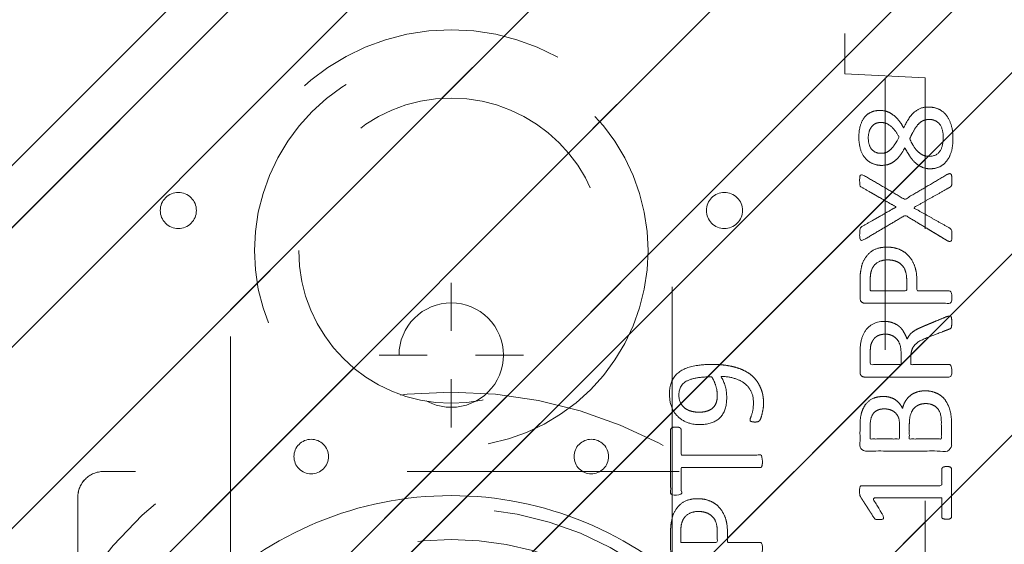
# Model space of a CAD drawing. Header units: inches. Extents: x -420 to -276, y -52 to 18.
# Tile 15 of 187: x -412.6 to -407.77, y -23.83 to -21.26. Entities that reach past the tile are written whole.
import ezdxf

# ---------------------------------------------------------------- set-up
doc = ezdxf.new("R2010")
doc.units = ezdxf.units.IN
doc.header["$LTSCALE"] = 32
doc.header["$MEASUREMENT"] = 0
doc.header["$PDMODE"] = 1
doc.header["$PDSIZE"] = -2
doc.linetypes.add('Dash Style-1', pattern=[0.083328, 0.041656, -0.041672])
for name, color, linetype, lineweight in [('DashLine', 7, 'Dash Style-1', 13), ('DashLineFill', 7, 'Dash Style-1', 13), ('Drawing', 7, 'Continuous', 18), ('Metal-DeskStructure', 7, 'Continuous', 13), ('None', 7, 'Continuous', 18), ('SolidLine', 7, 'Continuous', 15), ('Wood_1-H', 7, 'Continuous', 13)]:
    doc.layers.add(name, color=color, linetype=linetype, lineweight=lineweight)
doc.layers.add('Metal_Black', color=7, linetype='Continuous', lineweight=13, true_color=0x4c4c4c)
pattern_1 = [(45, (0, 0), (-1.613, 1.9357), []), (45, (-1.0608, 1.0608), (-0.472346, 0.41676), [])]

# ---------------------------------------------------------------- blocks, each defined once
blk = doc.blocks.new('1BRPFY-Leg_Plate (2D)')
at = {"layer": 'DashLineFill', "linetype": 'Continuous', "lineweight": 13}
h = blk.add_hatch(dxfattribs=at)
h.set_pattern_fill('Steel', color=253, style=0, pattern_type=2)
h.set_pattern_definition(pattern_1)
edge = h.paths.add_edge_path()
edge.add_arc((-1.7047, -1.7047), 0.126, 180, 270)
edge.add_line((-1.7047, -1.8307), (1.7047, -1.8307))
edge.add_arc((1.7047, -1.7047), 0.126, 270, 360)
edge.add_line((1.8307, -1.7047), (1.8307, 1.7047))
edge.add_arc((1.7047, 1.7047), 0.126, 0, 90)
edge.add_line((1.7047, 1.8307), (-1.7047, 1.8307))
edge.add_arc((-1.7047, 1.7047), 0.126, 90, 180)
edge.add_line((-1.8307, 1.7047), (-1.8307, -1.7047))
at = {"layer": 'DashLineFill', "flags": 128}
blk.add_lwpolyline([(-1.8307, -1.7047, 0.414214), (-1.7047, -1.8307), (1.7047, -1.8307, 0.414214), (1.8307, -1.7047), (1.8307, 1.7047, 0.414214), (1.7047, 1.8307), (-1.7047, 1.8307, 0.414214), (-1.8307, 1.7047)], format="xyb", close=True, dxfattribs=at)
blk = doc.blocks.new('Group-2')
at = {"layer": 'Metal_Black', "color": 7}
for points, knots in [([(2.3381, 3.6174), (2.3657, 3.6174), (2.4119, 3.597), (2.4433, 3.5564), (2.4599, 3.4992), (2.4599, 3.4291), (2.4451, 3.3737), (2.4156, 3.335), (2.375, 3.3147), (2.327, 3.3147), (2.2919, 3.3295), (2.2624, 3.3553), (2.2366, 3.394), (2.2236, 3.418), (2.2126, 3.3959), (2.1886, 3.3645), (2.1609, 3.3424), (2.1295, 3.3313), (2.0871, 3.3313), (2.0465, 3.3479), (2.0151, 3.383), (1.9985, 3.4346), (1.9985, 3.5048), (2.0151, 3.5546), (2.0428, 3.586), (2.0797, 3.6007), (2.1203, 3.6007), (2.1517, 3.5897), (2.1812, 3.5675), (2.207, 3.5361), (2.2181, 3.514), (2.2513, 3.5915), (2.3178, 3.6174), (2.3381, 3.6174)], [0, 0, 0, 0.040945, 0.08189, 0.122836, 0.163781, 0.200632, 0.237482, 0.274333, 0.311184, 0.338205, 0.365227, 0.392248, 0.419269, 0.419269, 0.443822, 0.468375, 0.492928, 0.51748, 0.549396, 0.581313, 0.613229, 0.645145, 0.677061, 0.708977, 0.740893, 0.772809, 0.799408, 0.826007, 0.852606, 0.879205, 0.879205, 0.969801, 1, 1, 1]), ([(2.1074, 3.5417), (2.0926, 3.5417), (2.0705, 3.5325), (2.0539, 3.5122), (2.0446, 3.4845), (2.0446, 3.4291), (2.0778, 3.3904), (2.1221, 3.3904), (2.1443, 3.3996), (2.1646, 3.4199), (2.1849, 3.4494), (2.196, 3.4697), (2.1775, 3.5048), (2.1332, 3.5417), (2.1074, 3.5417)], [0, 0, 0, 0.064819, 0.129638, 0.194457, 0.259276, 0.388914, 0.518552, 0.583375, 0.648198, 0.71302, 0.777843, 0.777843, 0.888922, 1, 1, 1]), ([(2.3436, 3.5564), (2.327, 3.5564), (2.3012, 3.5454), (2.279, 3.5214), (2.2587, 3.4863), (2.2476, 3.4623), (2.2569, 3.4402), (2.279, 3.407), (2.3012, 3.3867), (2.327, 3.3756), (2.4119, 3.3756), (2.4119, 3.5122), (2.375, 3.5564), (2.3436, 3.5564)], [0, 0, 0, 0.062166, 0.124332, 0.186498, 0.248664, 0.248664, 0.305108, 0.361552, 0.417996, 0.474441, 0.742583, 0.871292, 1, 1, 1]), ([(2.4303, 3.2861), (2.4377, 3.2898), (2.4469, 3.2916), (2.4525, 3.2861), (2.4543, 3.2713), (2.4543, 3.2515), (2.4543, 3.2363), (2.4506, 3.2289), (2.4469, 3.2252), (2.4433, 3.2233), (2.3547, 3.1735), (2.2661, 3.1237), (2.3547, 3.0739), (2.4433, 3.024), (2.4469, 3.0222), (2.4506, 3.0166), (2.4543, 3.0111), (2.4543, 2.9959), (2.4543, 2.976), (2.4516, 2.9567), (2.4377, 2.9594), (2.4303, 2.9631), (2.3279, 3.025), (2.2255, 3.0868), (2.1258, 3.0277), (2.0262, 2.9687), (2.0188, 2.965), (2.005, 2.9622), (2.0022, 2.9816), (2.0022, 3.0056), (2.004, 3.0185), (2.0059, 3.0259), (2.0114, 3.0296), (2.0133, 3.0314), (2.0972, 3.0794), (2.1812, 3.1274), (2.0972, 3.1754), (2.0133, 3.2233), (2.0114, 3.2252), (2.0059, 3.227), (2.004, 3.2344), (2.0022, 3.2455), (2.0022, 3.2676), (2.005, 3.287), (2.0188, 3.2842), (2.0262, 3.2805), (2.1249, 3.2224), (2.2236, 3.1643), (2.327, 3.2252), (2.4303, 3.2861)], [0, 0, 0, 0.005797, 0.011593, 0.01739, 0.023187, 0.027776, 0.031157, 0.034538, 0.03792, 0.03792, 0.121199, 0.121199, 0.204479, 0.204479, 0.20786, 0.211241, 0.214623, 0.219212, 0.225008, 0.236602, 0.242398, 0.242398, 0.326423, 0.326423, 0.407782, 0.407782, 0.413578, 0.425171, 0.430968, 0.435937, 0.440905, 0.445874, 0.450842, 0.450842, 0.634953, 0.634953, 0.819063, 0.819063, 0.824031, 0.829, 0.833968, 0.838937, 0.843905, 0.853843, 0.858811, 0.858811, 0.927786, 0.927786, 1, 1, 1]), ([(2.1351, 2.9306), (2.1701, 2.9306), (2.2236, 2.9085), (2.2605, 2.8679), (2.2827, 2.8088), (2.2827, 2.7414), (2.2827, 2.7165), (2.363, 2.7165), (2.4469, 2.7165), (2.4506, 2.7128), (2.4525, 2.7055), (2.4543, 2.6944), (2.4543, 2.6778), (2.4525, 2.6667), (2.4506, 2.6593), (2.4469, 2.6556), (2.2366, 2.6556), (2.0169, 2.6556), (2.004, 2.6704), (2.004, 2.7276), (2.004, 2.7904), (2.0077, 2.8162), (2.0151, 2.8531), (2.0372, 2.89), (2.0686, 2.9177), (2.1111, 2.9306), (2.1351, 2.9306)], [0, 0, 0, 0.066268, 0.132535, 0.198803, 0.26507, 0.303966, 0.303966, 0.429297, 0.43506, 0.440822, 0.446584, 0.452347, 0.456957, 0.461567, 0.466177, 0.470786, 0.728938, 0.745073, 0.761208, 0.845107, 0.870922, 0.896738, 0.922553, 0.948369, 0.974184, 1, 1, 1]), ([(2.1406, 2.8679), (2.1129, 2.8679), (2.076, 2.8476), (2.0594, 2.818), (2.0539, 2.7867), (2.0539, 2.7433), (2.0539, 2.7165), (2.1434, 2.7165), (2.2329, 2.7165), (2.2329, 2.7433), (2.2329, 2.7959), (2.2199, 2.8328), (2.1941, 2.8568), (2.1609, 2.8679), (2.1406, 2.8679)], [0, 0, 0, 0.053098, 0.106195, 0.159293, 0.212391, 0.297937, 0.297937, 0.584068, 0.584068, 0.669615, 0.752211, 0.834807, 0.917404, 1, 1, 1]), ([(2.4433, 2.5926), (2.4469, 2.5926), (2.4506, 2.5908), (2.4525, 2.5834), (2.4543, 2.5705), (2.4543, 2.552), (2.4525, 2.541), (2.4506, 2.5336), (2.4451, 2.5299), (2.4396, 2.528), (2.387, 2.5077), (2.3344, 2.4874), (2.3159, 2.48), (2.2864, 2.4653), (2.2642, 2.4431), (2.2532, 2.4136), (2.2532, 2.3739), (2.2532, 2.3546), (2.3482, 2.3546), (2.4469, 2.3546), (2.4506, 2.3509), (2.4525, 2.3435), (2.4543, 2.3324), (2.4543, 2.3158), (2.4525, 2.3047), (2.4506, 2.2973), (2.4469, 2.2937), (2.2356, 2.2937), (2.0151, 2.2937), (2.004, 2.3084), (2.004, 2.3638), (2.004, 2.4284), (2.0059, 2.4505), (2.0077, 2.4597), (2.0114, 2.4856), (2.0317, 2.5262), (2.0612, 2.552), (2.1, 2.5668), (2.1443, 2.5668), (2.1812, 2.5539), (2.2089, 2.5317), (2.2273, 2.4985), (2.2347, 2.48), (2.2402, 2.4911), (2.255, 2.5096), (2.2753, 2.5243), (2.303, 2.5373), (2.3196, 2.5446), (2.3685, 2.5649), (2.4174, 2.5852), (2.4303, 2.5908), (2.4414, 2.5926), (2.4433, 2.5926)], [0, 0, 0, 0.004018, 0.008035, 0.012053, 0.01607, 0.020088, 0.024105, 0.028123, 0.03214, 0.03214, 0.070951, 0.070951, 0.084634, 0.098317, 0.112001, 0.125684, 0.138745, 0.138745, 0.202807, 0.205295, 0.207782, 0.21027, 0.212758, 0.214748, 0.216739, 0.218729, 0.220719, 0.332671, 0.339637, 0.346603, 0.391882, 0.407555, 0.423229, 0.423229, 0.466696, 0.510164, 0.553631, 0.597099, 0.640566, 0.684033, 0.727501, 0.770968, 0.770968, 0.798042, 0.825115, 0.852188, 0.879262, 0.879262, 0.958132, 0.958132, 0.979066, 1, 1, 1]), ([(2.1295, 2.504), (2.1018, 2.504), (2.0668, 2.48), (2.0575, 2.4524), (2.0557, 2.4431), (2.0539, 2.421), (2.0539, 2.3795), (2.0539, 2.3546), (2.1295, 2.3546), (2.2052, 2.3546), (2.2052, 2.3832), (2.2052, 2.4358), (2.1941, 2.469), (2.172, 2.493), (2.1443, 2.504), (2.1295, 2.504)], [0, 0, 0, 0.142515, 0.285031, 0.285031, 0.330993, 0.376955, 0.445899, 0.445899, 0.655281, 0.655281, 0.734439, 0.800829, 0.867219, 0.93361, 1, 1, 1]), ([(2.3233, 2.2263), (2.3454, 2.2263), (2.3805, 2.2152), (2.41, 2.1968), (2.4303, 2.1691), (2.4525, 2.1193), (2.4525, 2.0122), (2.4525, 1.9458), (2.4414, 1.931), (2.2283, 1.931), (2.0151, 1.931), (2.004, 1.9458), (2.004, 2.0039), (2.004, 2.0953), (2.0206, 2.1469), (2.0483, 2.1802), (2.0908, 2.1986), (2.1332, 2.1986), (2.1627, 2.1912), (2.1867, 2.1765), (2.207, 2.1525), (2.2126, 2.1396), (2.2163, 2.158), (2.2347, 2.1894), (2.2624, 2.2134), (2.3012, 2.2263), (2.3233, 2.2263)], [0, 0, 0, 0.031455, 0.06291, 0.094366, 0.125821, 0.188731, 0.266159, 0.275837, 0.285516, 0.435531, 0.44521, 0.454888, 0.521427, 0.574659, 0.627891, 0.681123, 0.734355, 0.762747, 0.791139, 0.819531, 0.847924, 0.847924, 0.885943, 0.923962, 0.961981, 1, 1, 1]), ([(2.124, 2.1377), (2.1074, 2.1377), (2.0815, 2.1285), (2.0631, 2.1082), (2.0539, 2.0768), (2.0539, 2.0215), (2.0539, 1.9901), (2.1258, 1.9901), (2.1978, 1.9901), (2.1978, 2.0242), (2.1978, 2.0805), (2.1867, 2.11), (2.1664, 2.1285), (2.1387, 2.1377), (2.124, 2.1377)], [0, 0, 0, 0.074499, 0.148998, 0.223496, 0.297995, 0.395417, 0.395417, 0.61891, 0.61891, 0.724928, 0.793696, 0.862464, 0.931232, 1, 1, 1]), ([(2.327, 2.1636), (2.3067, 2.1636), (2.2772, 2.1506), (2.2569, 2.1266), (2.2458, 2.0897), (2.2458, 2.0261), (2.2458, 1.9901), (2.3242, 1.9901), (2.4027, 1.9901), (2.4027, 2.0334), (2.4027, 2.1174), (2.375, 2.1506), (2.3454, 2.1636), (2.327, 2.1636)], [0, 0, 0, 0.079156, 0.158312, 0.237468, 0.316624, 0.419526, 0.419526, 0.643799, 0.643799, 0.767809, 0.883905, 0.941952, 1, 1, 1]), ([(2.4285, 1.8552), (2.4359, 1.8552), (2.4497, 1.8524), (2.4525, 1.8441), (2.4525, 1.7251), (2.4525, 1.6061), (2.4506, 1.6024), (2.4451, 1.5987), (2.4359, 1.5968), (2.423, 1.5968), (2.4137, 1.5987), (2.4082, 1.6005), (2.4045, 1.6061), (2.4045, 1.655), (2.4045, 1.702), (2.2347, 1.702), (2.0649, 1.702), (2.0908, 1.6587), (2.1166, 1.6153), (2.1184, 1.6097), (2.1203, 1.6005), (2.1166, 1.5968), (2.1055, 1.595), (2.0931, 1.595), (2.0834, 1.595), (2.0778, 1.5968), (2.0742, 1.6005), (2.0723, 1.6042), (2.0391, 1.6559), (2.0059, 1.7076), (2.004, 1.7094), (2.004, 1.7131), (2.0022, 1.7186), (2.0022, 1.7357), (2.0022, 1.7537), (2.0059, 1.7592), (2.0096, 1.7611), (2.208, 1.7611), (2.4045, 1.7611), (2.4045, 1.8017), (2.4045, 1.846), (2.4082, 1.8497), (2.4137, 1.8533), (2.423, 1.8552), (2.4285, 1.8552)], [0, 0, 0, 0.00261, 0.007831, 0.010441, 0.176195, 0.178805, 0.181415, 0.184026, 0.186636, 0.188594, 0.190551, 0.192509, 0.194467, 0.244389, 0.244389, 0.424498, 0.424498, 0.47805, 0.47805, 0.484241, 0.490432, 0.496622, 0.502813, 0.507071, 0.510941, 0.514811, 0.518682, 0.518682, 0.576295, 0.576295, 0.578743, 0.58119, 0.583638, 0.590247, 0.593184, 0.596122, 0.599059, 0.911881, 0.911881, 0.976501, 0.982376, 0.988251, 0.994125, 1, 1, 1])]:
    blk.add_open_spline(points, degree=2, knots=knots, dxfattribs=at)
blk = doc.blocks.new('1BRPX8-Util_Bkt_Lg-F (2D)')
at = {"layer": 'DashLineFill', "linetype": 'Continuous', "lineweight": 13}
h = blk.add_hatch(dxfattribs=at)
h.set_pattern_fill('Steel', color=253, style=0, pattern_type=2)
h.set_pattern_definition(pattern_1)
edge = h.paths.add_edge_path()
edge.add_line((-4.4685, 7.4055), (-3.1299, 7.4055))
edge.add_line((-3.1299, 7.4055), (-3.1299, -2.0118))
edge.add_line((-3.1299, -2.0118), (-4.4685, -2.0118))
edge.add_line((-4.4685, -2.0118), (-4.4685, -2.1457))
edge.add_line((-4.4685, -2.1457), (-2.4213, -2.1457))
edge.add_line((-2.4213, -2.1457), (-2.4213, -2.5236))
edge.add_arc((-2.3031, -2.5236), 0.1181, 180, 270)
edge.add_line((-2.3031, -2.6417), (2.3031, -2.6417))
edge.add_arc((2.3031, -2.5236), 0.1181, 270, 360)
edge.add_line((2.4213, -2.5236), (2.4213, -2.1457))
edge.add_line((2.4213, -2.1457), (4.4685, -2.1457))
edge.add_line((4.4685, -2.1457), (4.4685, -2.0118))
edge.add_line((4.4685, -2.0118), (3.1299, -2.0118))
edge.add_line((3.1299, -2.0118), (3.1299, 7.4055))
edge.add_line((3.1299, 7.4055), (4.4685, 7.4055))
edge.add_line((4.4685, 7.4055), (4.4685, 7.5394))
edge.add_line((4.4685, 7.5394), (2.4213, 7.5394))
edge.add_line((2.4213, 7.5394), (2.4213, 7.9173))
edge.add_arc((2.3031, 7.9173), 0.1181, 0, 90)
edge.add_line((2.3031, 8.0354), (-2.3031, 8.0354))
edge.add_arc((-2.3031, 7.9173), 0.1181, 90, 180)
edge.add_line((-2.4213, 7.9173), (-2.4213, 7.5394))
edge.add_line((-2.4213, 7.5394), (-4.4685, 7.5394))
edge.add_line((-4.4685, 7.5394), (-4.4685, 7.4055))
at = {"layer": 'Metal_Black', "color": 7}
blk.add_blockref('Group-2', (0, 0), dxfattribs=at)
blk = doc.blocks.new('Slate-LegBrace (2D)')
at = {"layer": 'DashLineFill', "linetype": 'Continuous', "lineweight": 13}
h = blk.add_hatch(dxfattribs=at)
h.set_pattern_fill('Steel', color=253, style=0, pattern_type=2)
h.set_pattern_definition(pattern_1)
edge = h.paths.add_edge_path()
edge.add_line((-2.1996, 0.1352), (-1.3748, 0.1352))
edge.add_arc((0, 0.0136), 1.3801, 5.0546, 174.9454, ccw=False)
edge.add_line((1.3748, 0.1352), (2.1997, 0.1352))
edge.add_arc((0.0001, 0.0171), 2.2028, 3.0731, 176.9269)
h = blk.add_hatch(dxfattribs=at)
h.set_pattern_fill('Steel', color=253, style=0, pattern_type=2)
h.set_pattern_definition(pattern_1)
h.paths.add_polyline_path([(-0.6866, 1.8192), (-0.6949, 1.8196), (-0.7032, 1.8209), (-0.7112, 1.8229), (-0.719, 1.8257), (-0.7265, 1.8292), (-0.7337, 1.8335), (-0.7403, 1.8384), (-0.7465, 1.844), (-0.7521, 1.8502), (-0.757, 1.8568), (-0.7613, 1.864), (-0.7648, 1.8715), (-0.7676, 1.8793), (-0.7697, 1.8874), (-0.7709, 1.8956), (-0.7713, 1.9039), (-0.7709, 1.9122), (-0.7697, 1.9204), (-0.7676, 1.9284), (-0.7648, 1.9363), (-0.7613, 1.9438), (-0.757, 1.9509), (-0.7521, 1.9576), (-0.7465, 1.9637), (-0.7403, 1.9693), (-0.7337, 1.9742), (-0.7265, 1.9785), (-0.719, 1.9821), (-0.7112, 1.9849), (-0.7032, 1.9869), (-0.6949, 1.9881), (-0.6866, 1.9885), (-0.6783, 1.9881), (-0.6701, 1.9869), (-0.6621, 1.9849), (-0.6542, 1.9821), (-0.6467, 1.9785), (-0.6396, 1.9742), (-0.6329, 1.9693), (-0.6268, 1.9637), (-0.6212, 1.9576), (-0.6163, 1.9509), (-0.612, 1.9438), (-0.6084, 1.9363), (-0.6056, 1.9284), (-0.6036, 1.9204), (-0.6024, 1.9122), (-0.602, 1.9039), (-0.6024, 1.8956), (-0.6036, 1.8874), (-0.6056, 1.8793), (-0.6084, 1.8715), (-0.612, 1.864), (-0.6163, 1.8568), (-0.6212, 1.8502), (-0.6268, 1.844), (-0.6329, 1.8384), (-0.6396, 1.8335), (-0.6467, 1.8292), (-0.6542, 1.8257), (-0.6621, 1.8229), (-0.6701, 1.8209), (-0.6783, 1.8196)])
h = blk.add_hatch(dxfattribs=at)
h.set_pattern_fill('Steel', color=253, style=0, pattern_type=2)
h.set_pattern_definition(pattern_1)
h.paths.add_polyline_path([(0.6865, 1.8192), (0.6783, 1.8196), (0.67, 1.8209), (0.662, 1.8229), (0.6542, 1.8257), (0.6467, 1.8293), (0.6395, 1.8335), (0.6329, 1.8385), (0.6267, 1.8441), (0.6212, 1.8502), (0.6162, 1.8569), (0.6119, 1.864), (0.6084, 1.8716), (0.6056, 1.8794), (0.6036, 1.8874), (0.6024, 1.8957), (0.602, 1.904), (0.6024, 1.9123), (0.6036, 1.9205), (0.6057, 1.9285), (0.6085, 1.9363), (0.612, 1.9438), (0.6163, 1.951), (0.6213, 1.9576), (0.6268, 1.9638), (0.633, 1.9694), (0.6397, 1.9743), (0.6468, 1.9786), (0.6543, 1.9821), (0.6622, 1.9849), (0.6702, 1.9869), (0.6784, 1.9881), (0.6867, 1.9885), (0.695, 1.9881), (0.7032, 1.9869), (0.7113, 1.9848), (0.7191, 1.982), (0.7266, 1.9785), (0.7337, 1.9742), (0.7404, 1.9692), (0.7466, 1.9637), (0.7521, 1.9575), (0.7571, 1.9508), (0.7613, 1.9437), (0.7649, 1.9362), (0.7677, 1.9284), (0.7697, 1.9203), (0.7709, 1.9121), (0.7713, 1.9038), (0.7709, 1.8955), (0.7696, 1.8873), (0.7676, 1.8792), (0.7648, 1.8714), (0.7612, 1.8639), (0.757, 1.8568), (0.752, 1.8501), (0.7464, 1.844), (0.7403, 1.8384), (0.7336, 1.8334), (0.7265, 1.8292), (0.7189, 1.8256), (0.7111, 1.8228), (0.7031, 1.8208), (0.6948, 1.8196)])
h = blk.add_hatch(dxfattribs=at)
h.set_pattern_fill('Steel', color=253, style=0, pattern_type=2)
h.set_pattern_definition(pattern_1)
edge = h.paths.add_edge_path()
edge.add_line((-2.1917, 0.2375), (-1.4637, 0.2375))
edge.add_arc((0.0001, 0.017), 1.4803, 8.5653, 171.4347, ccw=False)
edge.add_line((1.4639, 0.2375), (2.1918, 0.2375))
edge.add_line((2.1918, 0.2375), (2.1997, 0.1352))
edge.add_line((2.1997, 0.1352), (1.3748, 0.1352))
edge.add_arc((0, 0.0136), 1.3801, 5.0546, 174.9454)
edge.add_line((-1.3748, 0.1352), (-2.1996, 0.1352))
edge.add_line((-2.1996, 0.1352), (-2.1917, 0.2375))
at = {"layer": 'DashLineFill', "flags": 128}
for points in [[(-2.1996, 0.1352), (-1.3748, 0.1352, -0.915455), (1.3748, 0.1352), (2.1997, 0.1352, 0.947752)], [(-2.1917, 0.2375), (-1.4637, 0.2375, -0.860663), (1.4639, 0.2375), (2.1918, 0.2375), (2.1997, 0.1352), (1.3748, 0.1352, 0.915455), (-1.3748, 0.1352), (-2.1996, 0.1352)]]:
    blk.add_lwpolyline(points, format="xyb", close=True, dxfattribs=at)
for points in [[(-0.6866, 1.8192), (-0.6949, 1.8196), (-0.7032, 1.8209), (-0.7112, 1.8229), (-0.719, 1.8257), (-0.7265, 1.8292), (-0.7337, 1.8335), (-0.7403, 1.8384), (-0.7465, 1.844), (-0.7521, 1.8502), (-0.757, 1.8568), (-0.7613, 1.864), (-0.7648, 1.8715), (-0.7676, 1.8793), (-0.7697, 1.8874), (-0.7709, 1.8956), (-0.7713, 1.9039), (-0.7709, 1.9122), (-0.7697, 1.9204), (-0.7676, 1.9284), (-0.7648, 1.9363), (-0.7613, 1.9438), (-0.757, 1.9509), (-0.7521, 1.9576), (-0.7465, 1.9637), (-0.7403, 1.9693), (-0.7337, 1.9742), (-0.7265, 1.9785), (-0.719, 1.9821), (-0.7112, 1.9849), (-0.7032, 1.9869), (-0.6949, 1.9881), (-0.6866, 1.9885), (-0.6783, 1.9881), (-0.6701, 1.9869), (-0.6621, 1.9849), (-0.6542, 1.9821), (-0.6467, 1.9785), (-0.6396, 1.9742), (-0.6329, 1.9693), (-0.6268, 1.9637), (-0.6212, 1.9576), (-0.6163, 1.9509), (-0.612, 1.9438), (-0.6084, 1.9363), (-0.6056, 1.9284), (-0.6036, 1.9204), (-0.6024, 1.9122), (-0.602, 1.9039), (-0.6024, 1.8956), (-0.6036, 1.8874), (-0.6056, 1.8793), (-0.6084, 1.8715), (-0.612, 1.864), (-0.6163, 1.8568), (-0.6212, 1.8502), (-0.6268, 1.844), (-0.6329, 1.8384), (-0.6396, 1.8335), (-0.6467, 1.8292), (-0.6542, 1.8257), (-0.6621, 1.8229), (-0.6701, 1.8209), (-0.6783, 1.8196)], [(0.6865, 1.8192), (0.6783, 1.8196), (0.67, 1.8209), (0.662, 1.8229), (0.6542, 1.8257), (0.6467, 1.8293), (0.6395, 1.8335), (0.6329, 1.8385), (0.6267, 1.8441), (0.6212, 1.8502), (0.6162, 1.8569), (0.6119, 1.864), (0.6084, 1.8716), (0.6056, 1.8794), (0.6036, 1.8874), (0.6024, 1.8957), (0.602, 1.904), (0.6024, 1.9123), (0.6036, 1.9205), (0.6057, 1.9285), (0.6085, 1.9363), (0.612, 1.9438), (0.6163, 1.951), (0.6213, 1.9576), (0.6268, 1.9638), (0.633, 1.9694), (0.6397, 1.9743), (0.6468, 1.9786), (0.6543, 1.9821), (0.6622, 1.9849), (0.6702, 1.9869), (0.6784, 1.9881), (0.6867, 1.9885), (0.695, 1.9881), (0.7032, 1.9869), (0.7113, 1.9848), (0.7191, 1.982), (0.7266, 1.9785), (0.7337, 1.9742), (0.7404, 1.9692), (0.7466, 1.9637), (0.7521, 1.9575), (0.7571, 1.9508), (0.7613, 1.9437), (0.7649, 1.9362), (0.7677, 1.9284), (0.7697, 1.9203), (0.7709, 1.9121), (0.7713, 1.9038), (0.7709, 1.8955), (0.7696, 1.8873), (0.7676, 1.8792), (0.7648, 1.8714), (0.7612, 1.8639), (0.757, 1.8568), (0.752, 1.8501), (0.7464, 1.844), (0.7403, 1.8384), (0.7336, 1.8334), (0.7265, 1.8292), (0.7189, 1.8256), (0.7111, 1.8228), (0.7031, 1.8208), (0.6948, 1.8196)]]:
    blk.add_lwpolyline(points, close=True, dxfattribs=at)
blk = doc.blocks.new('TLLegSleeve (2D)')
at = {"layer": 'DashLineFill', "linetype": 'Continuous', "lineweight": 13}
h = blk.add_hatch(dxfattribs=at)
h.set_pattern_fill('Steel', color=253, style=0, pattern_type=2)
h.set_pattern_definition(pattern_1)
edge = h.paths.add_edge_path()
edge.add_line((1.0827, 1.4023), (1.0827, 2.9134))
edge.add_arc((0, 2.9134), 1.0827, 0, 180)
edge.add_line((-1.0827, 2.9134), (-1.0827, 1.4023))
edge.add_arc((0, 0), 1.7717, 127.6699, 412.3301)
edge.add_line((1.0827, 1.4023), (1.0827, 1.4023))
edge = h.paths.add_edge_path()
edge.add_arc((0, 2.9134), 0.748, 180, 360)
edge.add_arc((0, 2.9134), 0.748, 0, 180)
edge.add_line((-0.748, 2.9134), (-0.748, 2.9134))
edge = h.paths.add_edge_path()
edge.add_arc((0, 0), 1.437, 180, 360)
edge.add_arc((0, 0), 1.437, 0, 180)
edge.add_line((-1.437, 0), (-1.437, 0))
at = {"layer": 'DashLine', "color": 8, "flags": 128}
for points in [[(0.9646, 2.9134), (0.9599, 2.8188), (0.946, 2.7252), (0.923, 2.6334), (0.8911, 2.5443), (0.8507, 2.4587), (0.802, 2.3775), (0.7456, 2.3015), (0.6821, 2.2313), (0.6119, 2.1678), (0.5359, 2.1114), (0.4547, 2.0627), (0.3691, 2.0222), (0.28, 1.9904), (0.1882, 1.9674), (0.0945, 1.9535), (0, 1.9488), (-0.0945, 1.9535), (-0.1882, 1.9674), (-0.28, 1.9904), (-0.3691, 2.0222), (-0.4547, 2.0627), (-0.5359, 2.1114), (-0.6119, 2.1678), (-0.6821, 2.2313), (-0.7456, 2.3015), (-0.802, 2.3775), (-0.8507, 2.4587), (-0.8911, 2.5443), (-0.923, 2.6334), (-0.946, 2.7252), (-0.9599, 2.8188), (-0.9646, 2.9134), (-0.9599, 3.0079), (-0.946, 3.1016), (-0.923, 3.1934), (-0.8911, 3.2825), (-0.8507, 3.3681), (-0.802, 3.4493), (-0.7456, 3.5253), (-0.6821, 3.5954), (-0.6119, 3.659), (-0.5359, 3.7154), (-0.4547, 3.7641), (-0.3691, 3.8045), (-0.28, 3.8364), (-0.1882, 3.8594), (-0.0945, 3.8733), (0, 3.878), (0.0945, 3.8733), (0.1882, 3.8594), (0.28, 3.8364), (0.3691, 3.8045), (0.4547, 3.7641), (0.5359, 3.7154), (0.6119, 3.659), (0.6821, 3.5954), (0.7456, 3.5253), (0.802, 3.4493), (0.8507, 3.3681), (0.8911, 3.2825), (0.923, 3.1934), (0.946, 3.1016), (0.9599, 3.0079)], [(1.6535, 0), (1.6456, -0.1621), (1.6218, -0.3226), (1.5823, -0.48), (1.5277, -0.6328), (1.4583, -0.7795), (1.3749, -0.9187), (1.2782, -1.049), (1.1692, -1.1692), (1.049, -1.2782), (0.9187, -1.3749), (0.7795, -1.4583), (0.6328, -1.5277), (0.48, -1.5823), (0.3226, -1.6218), (0.1621, -1.6456), (0, -1.6535), (-0.1621, -1.6456), (-0.3226, -1.6218), (-0.48, -1.5823), (-0.6328, -1.5277), (-0.7795, -1.4583), (-0.9187, -1.3749), (-1.049, -1.2782), (-1.1692, -1.1692), (-1.2782, -1.049), (-1.3749, -0.9187), (-1.4583, -0.7795), (-1.5277, -0.6328), (-1.5823, -0.48), (-1.6218, -0.3226), (-1.6456, -0.1621), (-1.6535, 0), (-1.6456, 0.1621), (-1.6218, 0.3226), (-1.5823, 0.48), (-1.5277, 0.6328), (-1.4583, 0.7795), (-1.3749, 0.9187), (-1.2782, 1.049), (-1.1692, 1.1692), (-1.049, 1.2782), (-0.9187, 1.3749), (-0.7795, 1.4583), (-0.6328, 1.5277), (-0.48, 1.5823), (-0.3226, 1.6218), (-0.1621, 1.6456), (0, 1.6535), (0.1621, 1.6456), (0.3226, 1.6218), (0.48, 1.5823), (0.6328, 1.5277), (0.7795, 1.4583), (0.9187, 1.3749), (1.049, 1.2782), (1.1692, 1.1692), (1.2782, 1.049), (1.3749, 0.9187), (1.4583, 0.7795), (1.5277, 0.6328), (1.5823, 0.48), (1.6218, 0.3226), (1.6456, 0.1621)]]:
    blk.add_lwpolyline(points, close=True, dxfattribs=at)
at = {"layer": 'DashLineFill', "flags": 128}
for points in [[(1.0827, 1.4023), (1.0827, 2.9134, 1), (-1.0827, 2.9134), (-1.0827, 1.4023, 2.931619), (1.0827, 1.4023)], [(-0.748, 2.9134, 1), (0.748, 2.9134, 1), (-0.748, 2.9134)]]:
    blk.add_lwpolyline(points, format="xyb", close=True, dxfattribs=at)
at = {"layer": 'DashLineFill', "linetype": 'Continuous', "lineweight": 5}
blk.add_point((0, 2.9134), dxfattribs=at)
blk = doc.blocks.new('Group-4')
at = {"layer": 'SolidLine', "flags": 128}
blk.add_lwpolyline([(7.3031, -8.3071, -0.414214), (9.0157, -6.5945, -0.414214), (10.7283, -8.3071, -0.414214), (9.0157, -10.0197, -0.414214)], format="xyb", close=True, dxfattribs=at)
at = {"layer": 'Wood_1-H', "color": 7}
for name in ['1BRPX8-Util_Bkt_Lg-F (2D)', 'TLLegSleeve (2D)', 'Slate-LegBrace (2D)', '1BRPFY-Leg_Plate (2D)']:
    blk.add_blockref(name, (9.0157, -8.3071), dxfattribs=at)
blk = doc.blocks.new('Group-5')
at = {"layer": 'None'}
blk.add_blockref('Group-4', (0, 0), dxfattribs=at)
blk = doc.blocks.new('SL Utility Cabinet (2D)')
at = {"layer": 'None'}
blk.add_blockref('Group-5', (0, 0), dxfattribs=at)
at = {"layer": 'Drawing', "color": 0, "flags": 1}
for tag in ['Tag', 'Catalog', 'Option1', 'Option2', 'Option3', 'Option4', 'Option5', 'Option6', 'Option7', 'Option8', 'Option9', 'Option10', 'Option11', 'Option12', 'Custom', 'FinishGroup', 'Discount', 'Item2', 'Item3', 'Item6', 'Item9', 'Item10', 'Item12', 'Item13', 'Item16', 'Item19', 'Item20', 'Item21', 'Item22', 'Item23', 'Item24', 'Item25', 'Item8', 'Item18', 'Item1', 'Item4', 'Item5', 'Item7', 'Item11', 'Item14', 'Item15', 'Item17']:
    blk.add_attdef(tag, (-60.0407, -21.5676), '', height=0.00709, dxfattribs=at)
blk = doc.blocks.new('Group-29')
at = {"layer": 'DashLine'}
for p, q in [((0.0002, 6.2205), (0.0002, 6.4567)), ((-0.1179, 6.1024), (-0.3541, 6.1024)), ((0.1183, 6.1024), (0.3545, 6.1024)), ((0.0002, 5.9843), (0.0002, 5.748))]:
    blk.add_line(p, q, dxfattribs=at)
at = {"layer": 'DashLine', "flags": 128}
blk.add_lwpolyline([(-0.2557, 6.1024), (-0.2545, 6.1274), (-0.2508, 6.1523), (-0.2447, 6.1766), (-0.2362, 6.2003), (-0.2255, 6.223), (-0.2126, 6.2445), (-0.1976, 6.2647), (-0.1808, 6.2833), (-0.1621, 6.3002), (-0.142, 6.3151), (-0.1204, 6.3281), (-0.0977, 6.3388), (-0.0741, 6.3472), (-0.0497, 6.3534), (-0.0249, 6.357), (0.0002, 6.3583), (0.0253, 6.357), (0.0501, 6.3534), (0.0745, 6.3472), (0.0981, 6.3388), (0.1208, 6.3281), (0.1424, 6.3151), (0.1625, 6.3002), (0.1812, 6.2833), (0.198, 6.2647), (0.213, 6.2445), (0.2259, 6.223), (0.2366, 6.2003), (0.2451, 6.1766), (0.2512, 6.1523), (0.2549, 6.1274), (0.2561, 6.1024), (0.2549, 6.0773), (0.2512, 6.0524), (0.2451, 6.0281), (0.2366, 6.0044), (0.2259, 5.9817), (0.213, 5.9602), (0.198, 5.94), (0.1812, 5.9214), (0.1625, 5.9045), (0.1424, 5.8896), (0.1208, 5.8767), (0.0981, 5.8659), (0.0745, 5.8575), (0.0501, 5.8514), (0.0253, 5.8477), (0.0002, 5.8465), (-0.0249, 5.8477), (-0.0497, 5.8514), (-0.0741, 5.8575), (-0.0977, 5.8659), (-0.1204, 5.8767), (-0.142, 5.8896), (-0.1621, 5.9045), (-0.1808, 5.9214), (-0.1976, 5.94), (-0.2126, 5.9602), (-0.2255, 5.9817), (-0.2362, 6.0044), (-0.2447, 6.0281), (-0.2508, 6.0524), (-0.2545, 6.0773)], close=True, dxfattribs=at)
blk = doc.blocks.new('Group-31')
at = {"layer": 'SolidLine', "color": 7}
for points, knots in [([(1.2823, 6.0565), (1.3118, 6.0565), (1.3709, 6.0491), (1.4262, 6.0325), (1.4742, 6.0048), (1.5093, 5.9623), (1.5314, 5.9033), (1.5314, 5.8498), (1.5259, 5.8221), (1.5176, 5.7889), (1.5093, 5.7778), (1.4982, 5.7741), (1.4816, 5.7741), (1.4724, 5.776), (1.4668, 5.7778), (1.465, 5.7815), (1.465, 5.7889), (1.4705, 5.8018), (1.4779, 5.8239), (1.4816, 5.8516), (1.4816, 5.9033), (1.4558, 5.9513), (1.4133, 5.9808), (1.3561, 5.9974), (1.3229, 5.9974), (1.334, 5.979), (1.3506, 5.9273), (1.3506, 5.8572), (1.3303, 5.8055), (1.2952, 5.776), (1.2472, 5.7612), (1.1882, 5.7612), (1.1347, 5.7796), (1.0941, 5.8166), (1.0701, 5.8719), (1.0701, 5.9402), (1.083, 5.9826), (1.1107, 6.0159), (1.1476, 6.038), (1.1956, 6.0509), (1.2509, 6.0565), (1.2823, 6.0565)], [0, 0, 0, 0.054342, 0.108683, 0.163025, 0.217366, 0.271708, 0.32605, 0.346749, 0.367448, 0.408846, 0.429545, 0.450244, 0.466803, 0.483362, 0.499922, 0.516481, 0.53304, 0.549599, 0.566158, 0.582718, 0.612524, 0.642331, 0.672137, 0.701944, 0.701944, 0.721255, 0.740567, 0.762023, 0.78348, 0.804937, 0.826394, 0.847851, 0.869308, 0.890765, 0.912222, 0.926851, 0.941481, 0.956111, 0.970741, 0.98537, 1, 1, 1]), ([(1.2768, 5.9956), (1.2325, 5.9956), (1.1411, 5.979), (1.1162, 5.9291), (1.1162, 5.8848), (1.1328, 5.8516), (1.1605, 5.8313), (1.1956, 5.8221), (1.2343, 5.8221), (1.2675, 5.8313), (1.2915, 5.8498), (1.3044, 5.8811), (1.3044, 5.931), (1.2878, 5.979), (1.2768, 5.9956)], [0, 0, 0, 0.066007, 0.19802, 0.264026, 0.330033, 0.39604, 0.462046, 0.528053, 0.60066, 0.673267, 0.745875, 0.818482, 0.909241, 1, 1, 1]), ([(1.1014, 5.7482), (1.1074, 5.7482), (1.118, 5.7482), (1.1236, 5.7445), (1.1273, 5.739), (1.1273, 5.6744), (1.1273, 5.6116), (1.3211, 5.6116), (1.5185, 5.6116), (1.5222, 5.608), (1.5241, 5.6006), (1.5259, 5.5895), (1.5259, 5.5729), (1.5241, 5.5618), (1.5222, 5.5544), (1.5185, 5.5507), (1.3211, 5.5507), (1.1273, 5.5507), (1.1273, 5.488), (1.1273, 5.4234), (1.1236, 5.4179), (1.118, 5.416), (1.1088, 5.4142), (1.0959, 5.4142), (1.0848, 5.416), (1.0793, 5.4179), (1.0756, 5.4234), (1.0756, 5.5812), (1.0756, 5.739), (1.0793, 5.7445), (1.0848, 5.7482), (1.0959, 5.7482), (1.1014, 5.7482)], [0, 0, 0, 0.003046, 0.005389, 0.007733, 0.010076, 0.089744, 0.089744, 0.335779, 0.340465, 0.345152, 0.349838, 0.354524, 0.360382, 0.36624, 0.372099, 0.377957, 0.6855, 0.6855, 0.785085, 0.788014, 0.790943, 0.793872, 0.796801, 0.798998, 0.801195, 0.803391, 0.805588, 0.991213, 0.99341, 0.995606, 0.997803, 1, 1, 1]), ([(1.2066, 5.3983), (1.2417, 5.3983), (1.2952, 5.3761), (1.3321, 5.3355), (1.3543, 5.2765), (1.3543, 5.2091), (1.3543, 5.1842), (1.4345, 5.1842), (1.5185, 5.1842), (1.5222, 5.1805), (1.5241, 5.1731), (1.5259, 5.162), (1.5259, 5.1454), (1.5241, 5.1344), (1.5222, 5.127), (1.5185, 5.1233), (1.3081, 5.1233), (1.0885, 5.1233), (1.0756, 5.1381), (1.0756, 5.1953), (1.0756, 5.258), (1.0793, 5.2839), (1.0867, 5.3208), (1.1088, 5.3577), (1.1402, 5.3854), (1.1826, 5.3983), (1.2066, 5.3983)], [0, 0, 0, 0.066268, 0.132535, 0.198803, 0.26507, 0.303966, 0.303966, 0.429297, 0.43506, 0.440822, 0.446584, 0.452347, 0.456957, 0.461567, 0.466177, 0.470786, 0.728938, 0.745073, 0.761208, 0.845107, 0.870922, 0.896738, 0.922553, 0.948369, 0.974184, 1, 1, 1]), ([(1.2122, 5.3355), (1.1845, 5.3355), (1.1476, 5.3152), (1.131, 5.2857), (1.1254, 5.2543), (1.1254, 5.211), (1.1254, 5.1842), (1.2149, 5.1842), (1.3044, 5.1842), (1.3044, 5.211), (1.3044, 5.2635), (1.2915, 5.3005), (1.2657, 5.3244), (1.2325, 5.3355), (1.2122, 5.3355)], [0, 0, 0, 0.053098, 0.106195, 0.159293, 0.212391, 0.297937, 0.297937, 0.584068, 0.584068, 0.669615, 0.752211, 0.834807, 0.917404, 1, 1, 1]), ([(1.5148, 5.0603), (1.5185, 5.0603), (1.5222, 5.0584), (1.5241, 5.0511), (1.5259, 5.0381), (1.5259, 5.0197), (1.5241, 5.0086), (1.5222, 5.0012), (1.5167, 4.9975), (1.5111, 4.9957), (1.4585, 4.9754), (1.4059, 4.9551), (1.3875, 4.9477), (1.358, 4.9329), (1.3358, 4.9108), (1.3247, 4.8813), (1.3247, 4.8416), (1.3247, 4.8222), (1.4198, 4.8222), (1.5185, 4.8222), (1.5222, 4.8185), (1.5241, 4.8111), (1.5259, 4.8001), (1.5259, 4.7835), (1.5241, 4.7724), (1.5222, 4.765), (1.5185, 4.7613), (1.3072, 4.7613), (1.0867, 4.7613), (1.0756, 4.7761), (1.0756, 4.8314), (1.0756, 4.896), (1.0774, 4.9182), (1.0793, 4.9274), (1.083, 4.9532), (1.1033, 4.9938), (1.1328, 5.0197), (1.1716, 5.0344), (1.2159, 5.0344), (1.2528, 5.0215), (1.2805, 4.9994), (1.2989, 4.9662), (1.3063, 4.9477), (1.3118, 4.9588), (1.3266, 4.9772), (1.3469, 4.992), (1.3746, 5.0049), (1.3912, 5.0123), (1.4401, 5.0326), (1.489, 5.0529), (1.5019, 5.0584), (1.513, 5.0603), (1.5148, 5.0603)], [0, 0, 0, 0.004018, 0.008035, 0.012053, 0.01607, 0.020088, 0.024105, 0.028123, 0.03214, 0.03214, 0.070951, 0.070951, 0.084634, 0.098317, 0.112001, 0.125684, 0.138745, 0.138745, 0.202807, 0.205295, 0.207782, 0.21027, 0.212758, 0.214748, 0.216739, 0.218729, 0.220719, 0.332671, 0.339637, 0.346603, 0.391882, 0.407555, 0.423229, 0.423229, 0.466696, 0.510164, 0.553631, 0.597099, 0.640566, 0.684033, 0.727501, 0.770968, 0.770968, 0.798042, 0.825115, 0.852188, 0.879262, 0.879262, 0.958132, 0.958132, 0.979066, 1, 1, 1]), ([(1.2011, 4.9717), (1.1734, 4.9717), (1.1383, 4.9477), (1.1291, 4.92), (1.1273, 4.9108), (1.1254, 4.8887), (1.1254, 4.8471), (1.1254, 4.8222), (1.2011, 4.8222), (1.2768, 4.8222), (1.2768, 4.8508), (1.2768, 4.9034), (1.2657, 4.9366), (1.2435, 4.9606), (1.2159, 4.9717), (1.2011, 4.9717)], [0, 0, 0, 0.142515, 0.285031, 0.285031, 0.330993, 0.376955, 0.445899, 0.445899, 0.655281, 0.655281, 0.734439, 0.800829, 0.867219, 0.93361, 1, 1, 1]), ([(1.3949, 4.694), (1.417, 4.694), (1.4521, 4.6829), (1.4816, 4.6644), (1.5019, 4.6367), (1.5241, 4.5869), (1.5241, 4.4799), (1.5241, 4.4134), (1.513, 4.3987), (1.2998, 4.3987), (1.0867, 4.3987), (1.0756, 4.4134), (1.0756, 4.4716), (1.0756, 4.5629), (1.0922, 4.6146), (1.1199, 4.6478), (1.1623, 4.6663), (1.2048, 4.6663), (1.2343, 4.6589), (1.2583, 4.6441), (1.2786, 4.6201), (1.2841, 4.6072), (1.2878, 4.6257), (1.3063, 4.6571), (1.334, 4.681), (1.3727, 4.694), (1.3949, 4.694)], [0, 0, 0, 0.031455, 0.06291, 0.094366, 0.125821, 0.188731, 0.266159, 0.275837, 0.285516, 0.435531, 0.44521, 0.454888, 0.521427, 0.574659, 0.627891, 0.681123, 0.734355, 0.762747, 0.791139, 0.819531, 0.847924, 0.847924, 0.885943, 0.923962, 0.961981, 1, 1, 1]), ([(1.1956, 4.6054), (1.1789, 4.6054), (1.1531, 4.5961), (1.1347, 4.5758), (1.1254, 4.5445), (1.1254, 4.4891), (1.1254, 4.4577), (1.1974, 4.4577), (1.2694, 4.4577), (1.2694, 4.4919), (1.2694, 4.5482), (1.2583, 4.5777), (1.238, 4.5961), (1.2103, 4.6054), (1.1956, 4.6054)], [0, 0, 0, 0.074499, 0.148998, 0.223496, 0.297995, 0.395417, 0.395417, 0.61891, 0.61891, 0.724928, 0.793696, 0.862464, 0.931232, 1, 1, 1]), ([(1.3986, 4.6312), (1.3783, 4.6312), (1.3487, 4.6183), (1.3284, 4.5943), (1.3174, 4.5574), (1.3174, 4.4937), (1.3174, 4.4577), (1.3958, 4.4577), (1.4742, 4.4577), (1.4742, 4.5011), (1.4742, 4.5851), (1.4465, 4.6183), (1.417, 4.6312), (1.3986, 4.6312)], [0, 0, 0, 0.079156, 0.158312, 0.237468, 0.316624, 0.419526, 0.419526, 0.643799, 0.643799, 0.767809, 0.883905, 0.941952, 1, 1, 1]), ([(1.5001, 4.3229), (1.5074, 4.3229), (1.5213, 4.3201), (1.5241, 4.3118), (1.5241, 4.1927), (1.5241, 4.0737), (1.5222, 4.07), (1.5167, 4.0663), (1.5074, 4.0645), (1.4945, 4.0645), (1.4853, 4.0663), (1.4798, 4.0682), (1.4761, 4.0737), (1.4761, 4.1226), (1.4761, 4.1697), (1.3063, 4.1697), (1.1365, 4.1697), (1.1623, 4.1263), (1.1882, 4.0829), (1.19, 4.0774), (1.1919, 4.0682), (1.1882, 4.0645), (1.1771, 4.0626), (1.1646, 4.0626), (1.155, 4.0626), (1.1494, 4.0645), (1.1457, 4.0682), (1.1439, 4.0719), (1.1107, 4.1235), (1.0774, 4.1752), (1.0756, 4.1771), (1.0756, 4.1807), (1.0738, 4.1863), (1.0738, 4.2034), (1.0738, 4.2214), (1.0774, 4.2269), (1.0811, 4.2287), (1.2795, 4.2287), (1.4761, 4.2287), (1.4761, 4.2693), (1.4761, 4.3136), (1.4798, 4.3173), (1.4853, 4.321), (1.4945, 4.3229), (1.5001, 4.3229)], [0, 0, 0, 0.00261, 0.007831, 0.010441, 0.176195, 0.178805, 0.181415, 0.184026, 0.186636, 0.188594, 0.190551, 0.192509, 0.194467, 0.244389, 0.244389, 0.424498, 0.424498, 0.47805, 0.47805, 0.484241, 0.490432, 0.496622, 0.502813, 0.507071, 0.510941, 0.514811, 0.518682, 0.518682, 0.576295, 0.576295, 0.578743, 0.58119, 0.583638, 0.590247, 0.593184, 0.596122, 0.599059, 0.911881, 0.911881, 0.976501, 0.982376, 0.988251, 0.994125, 1, 1, 1])]:
    blk.add_open_spline(points, degree=2, knots=knots, dxfattribs=at)
blk = doc.blocks.new('1BRPT9-Bracket (2D)')
at = {"layer": 'DashLineFill', "linetype": 'Continuous', "lineweight": 13}
h = blk.add_hatch(dxfattribs=at)
h.set_pattern_fill('Steel', color=253, style=0, pattern_type=2)
h.set_pattern_definition(pattern_1)
edge = h.paths.add_edge_path()
edge.add_arc((1.6779, -8.4882), 0.252, 270, 360)
edge.add_line((1.9299, -8.4882), (1.9299, -7.4803))
edge.add_line((1.9299, -7.4803), (2.3236, -7.4803))
edge.add_line((2.3236, -7.4803), (2.3236, 7.4611))
edge.add_line((2.3236, 7.4611), (1.9299, 7.4803))
edge.add_line((1.9299, 7.4803), (1.9299, 8.4882))
edge.add_arc((1.6779, 8.4882), 0.252, 360, 450)
edge.add_line((1.6779, 8.7402), (-2.3221, 8.7402))
edge.add_line((-2.3221, 8.7402), (-2.3221, -8.7402))
edge.add_line((-2.3221, -8.7402), (1.6779, -8.7402))
h = blk.add_hatch(dxfattribs=at)
h.set_pattern_fill('Steel', color=253, style=0, pattern_type=2)
h.set_pattern_definition(pattern_1)
h.paths.add_polyline_path([(-1.3378, 6.8996), (-1.3291, 6.8992), (-1.3205, 6.8979), (-1.3121, 6.8958), (-1.3039, 6.8929), (-1.2961, 6.8891), (-1.2886, 6.8847), (-1.2816, 6.8795), (-1.2752, 6.8737), (-1.2693, 6.8672), (-1.2642, 6.8602), (-1.2597, 6.8528), (-1.256, 6.8449), (-1.253, 6.8367), (-1.2509, 6.8283), (-1.2497, 6.8197), (-1.2492, 6.811), (-1.2497, 6.8023), (-1.2509, 6.7937), (-1.253, 6.7853), (-1.256, 6.7771), (-1.2597, 6.7693), (-1.2642, 6.7618), (-1.2693, 6.7548), (-1.2752, 6.7484), (-1.2816, 6.7425), (-1.2886, 6.7374), (-1.2961, 6.7329), (-1.3039, 6.7292), (-1.3121, 6.7263), (-1.3205, 6.7241), (-1.3291, 6.7229), (-1.3378, 6.7224), (-1.3465, 6.7229), (-1.3551, 6.7241), (-1.3635, 6.7263), (-1.3717, 6.7292), (-1.3796, 6.7329), (-1.387, 6.7374), (-1.394, 6.7425), (-1.4005, 6.7484), (-1.4063, 6.7548), (-1.4115, 6.7618), (-1.4159, 6.7693), (-1.4197, 6.7771), (-1.4226, 6.7853), (-1.4247, 6.7937), (-1.426, 6.8023), (-1.4264, 6.811), (-1.426, 6.8197), (-1.4247, 6.8283), (-1.4226, 6.8367), (-1.4197, 6.8449), (-1.4159, 6.8528), (-1.4115, 6.8602), (-1.4063, 6.8672), (-1.4005, 6.8737), (-1.394, 6.8795), (-1.387, 6.8847), (-1.3796, 6.8891), (-1.3717, 6.8929), (-1.3635, 6.8958), (-1.3551, 6.8979), (-1.3465, 6.8992)])
h = blk.add_hatch(dxfattribs=at)
h.set_pattern_fill('Steel', color=253, style=0, pattern_type=2)
h.set_pattern_definition(pattern_1)
h.paths.add_polyline_path([(1.3393, 6.8996), (1.348, 6.8992), (1.3566, 6.8979), (1.3651, 6.8958), (1.3732, 6.8929), (1.3811, 6.8891), (1.3886, 6.8847), (1.3955, 6.8795), (1.402, 6.8737), (1.4078, 6.8672), (1.413, 6.8602), (1.4175, 6.8528), (1.4212, 6.8449), (1.4241, 6.8367), (1.4262, 6.8283), (1.4275, 6.8197), (1.4279, 6.811), (1.4275, 6.8023), (1.4262, 6.7937), (1.4241, 6.7853), (1.4212, 6.7771), (1.4175, 6.7693), (1.413, 6.7618), (1.4078, 6.7548), (1.402, 6.7484), (1.3955, 6.7425), (1.3886, 6.7374), (1.3811, 6.7329), (1.3732, 6.7292), (1.3651, 6.7263), (1.3566, 6.7241), (1.348, 6.7229), (1.3393, 6.7224), (1.3307, 6.7229), (1.3221, 6.7241), (1.3136, 6.7263), (1.3054, 6.7292), (1.2976, 6.7329), (1.2901, 6.7374), (1.2832, 6.7425), (1.2767, 6.7484), (1.2709, 6.7548), (1.2657, 6.7618), (1.2612, 6.7693), (1.2575, 6.7771), (1.2546, 6.7853), (1.2525, 6.7937), (1.2512, 6.8023), (1.2508, 6.811), (1.2512, 6.8197), (1.2525, 6.8283), (1.2546, 6.8367), (1.2575, 6.8449), (1.2612, 6.8528), (1.2657, 6.8602), (1.2709, 6.8672), (1.2767, 6.8737), (1.2832, 6.8795), (1.2901, 6.8847), (1.2976, 6.8891), (1.3054, 6.8929), (1.3136, 6.8958), (1.3221, 6.8979), (1.3307, 6.8992)])
at = {"layer": 'DashLineFill'}
blk.add_line((2.1268, 7.4611), (2.1268, -7.4803), dxfattribs=at)
at = {"layer": 'DashLineFill', "flags": 128}
blk.add_lwpolyline([(1.6779, -8.7402, 0.414214), (1.9299, -8.4882), (1.9299, -7.4803), (2.3236, -7.4803), (2.3236, 7.4611), (1.9299, 7.4803), (1.9299, 8.4882, 0.414214), (1.6779, 8.7402), (-2.3221, 8.7402), (-2.3221, -8.7402)], format="xyb", close=True, dxfattribs=at)
for points in [[(-1.3378, 6.8996), (-1.3291, 6.8992), (-1.3205, 6.8979), (-1.3121, 6.8958), (-1.3039, 6.8929), (-1.2961, 6.8891), (-1.2886, 6.8847), (-1.2816, 6.8795), (-1.2752, 6.8737), (-1.2693, 6.8672), (-1.2642, 6.8602), (-1.2597, 6.8528), (-1.256, 6.8449), (-1.253, 6.8367), (-1.2509, 6.8283), (-1.2497, 6.8197), (-1.2492, 6.811), (-1.2497, 6.8023), (-1.2509, 6.7937), (-1.253, 6.7853), (-1.256, 6.7771), (-1.2597, 6.7693), (-1.2642, 6.7618), (-1.2693, 6.7548), (-1.2752, 6.7484), (-1.2816, 6.7425), (-1.2886, 6.7374), (-1.2961, 6.7329), (-1.3039, 6.7292), (-1.3121, 6.7263), (-1.3205, 6.7241), (-1.3291, 6.7229), (-1.3378, 6.7224), (-1.3465, 6.7229), (-1.3551, 6.7241), (-1.3635, 6.7263), (-1.3717, 6.7292), (-1.3796, 6.7329), (-1.387, 6.7374), (-1.394, 6.7425), (-1.4005, 6.7484), (-1.4063, 6.7548), (-1.4115, 6.7618), (-1.4159, 6.7693), (-1.4197, 6.7771), (-1.4226, 6.7853), (-1.4247, 6.7937), (-1.426, 6.8023), (-1.4264, 6.811), (-1.426, 6.8197), (-1.4247, 6.8283), (-1.4226, 6.8367), (-1.4197, 6.8449), (-1.4159, 6.8528), (-1.4115, 6.8602), (-1.4063, 6.8672), (-1.4005, 6.8737), (-1.394, 6.8795), (-1.387, 6.8847), (-1.3796, 6.8891), (-1.3717, 6.8929), (-1.3635, 6.8958), (-1.3551, 6.8979), (-1.3465, 6.8992)], [(1.3393, 6.8996), (1.348, 6.8992), (1.3566, 6.8979), (1.3651, 6.8958), (1.3732, 6.8929), (1.3811, 6.8891), (1.3886, 6.8847), (1.3955, 6.8795), (1.402, 6.8737), (1.4078, 6.8672), (1.413, 6.8602), (1.4175, 6.8528), (1.4212, 6.8449), (1.4241, 6.8367), (1.4262, 6.8283), (1.4275, 6.8197), (1.4279, 6.811), (1.4275, 6.8023), (1.4262, 6.7937), (1.4241, 6.7853), (1.4212, 6.7771), (1.4175, 6.7693), (1.413, 6.7618), (1.4078, 6.7548), (1.402, 6.7484), (1.3955, 6.7425), (1.3886, 6.7374), (1.3811, 6.7329), (1.3732, 6.7292), (1.3651, 6.7263), (1.3566, 6.7241), (1.348, 6.7229), (1.3393, 6.7224), (1.3307, 6.7229), (1.3221, 6.7241), (1.3136, 6.7263), (1.3054, 6.7292), (1.2976, 6.7329), (1.2901, 6.7374), (1.2832, 6.7425), (1.2767, 6.7484), (1.2709, 6.7548), (1.2657, 6.7618), (1.2612, 6.7693), (1.2575, 6.7771), (1.2546, 6.7853), (1.2525, 6.7937), (1.2512, 6.8023), (1.2508, 6.811), (1.2512, 6.8197), (1.2525, 6.8283), (1.2546, 6.8367), (1.2575, 6.8449), (1.2612, 6.8528), (1.2657, 6.8602), (1.2709, 6.8672), (1.2767, 6.8737), (1.2832, 6.8795), (1.2901, 6.8847), (1.2976, 6.8891), (1.3054, 6.8929), (1.3136, 6.8958), (1.3221, 6.8979), (1.3307, 6.8992)]]:
    blk.add_lwpolyline(points, close=True, dxfattribs=at)
at = {"layer": 'DashLineFill', "linetype": 'Continuous', "lineweight": 5}
blk.add_point((0.0002, 6.1024), dxfattribs=at)
at = {"layer": 'Metal-DeskStructure', "color": 7}
blk.add_blockref('Group-29', (0, 0), dxfattribs=at)
at = {"layer": 'SolidLine', "color": 7}
blk.add_blockref('Group-31', (0, 0), dxfattribs=at)
blk = doc.blocks.new('Group-47')
at = {"layer": 'None', "color": 7}
for name, p in [('1BRPT9-Bracket (2D)', (7.8622, -12.0079)), ('1BRPFY-Leg_Plate (2D)', (7.8622, -8.3071))]:
    blk.add_blockref(name, p, dxfattribs=at)
blk = doc.blocks.new('Group-49')
at = {"layer": 'None'}
blk.add_blockref('Group-47', (0, 0), dxfattribs=at)
blk = doc.blocks.new('SL Credenza Desk Top (2D)')
at = {"layer": 'None'}
blk.add_blockref('Group-49', (0, 0), dxfattribs=at)
at = {"layer": 'Drawing', "color": 0, "flags": 1}
for tag in ['Tag', 'Catalog', 'Option1', 'Option2', 'Option3', 'Option4', 'Option5', 'Option6', 'Option7', 'Option8', 'Option9', 'Option10', 'Option11', 'Option12', 'Custom', 'FinishGroup', 'Discount', 'Item2', 'Item3', 'Item6', 'Item8', 'Item9', 'Item10', 'Item12', 'Item13', 'Item16', 'Item18', 'Item19', 'Item20', 'Item21', 'Item22', 'Item23', 'Item24', 'Item25', 'Item1', 'Item4', 'Item5', 'Item7', 'Item11', 'Item14', 'Item15', 'Item17']:
    blk.add_attdef(tag, (-58.8873, -32.5069), '', height=0.00709, dxfattribs=at)

msp = doc.modelspace()

# ---------------------------------------------------------------- block references
at = {"layer": 'Drawing'}
msp.add_blockref('SL Utility Cabinet (2D)', (-419.5, -17), dxfattribs=at)

# ---------------------------------------------------------------- next in the draw order: block references
msp.add_blockref('SL Credenza Desk Top (2D)', (-418.3467, -17), dxfattribs=at)

doc.saveas('drawing.dxf')
